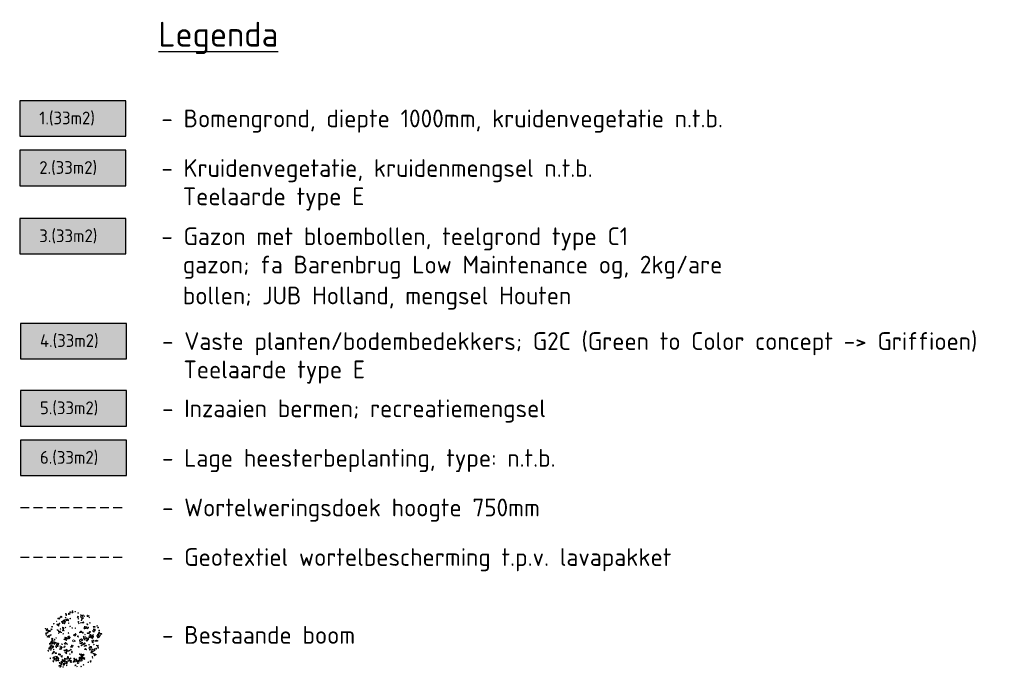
# Model space of a CAD drawing. Header units: metres. Extents: x 197542 to 199322, y 355606 to 356153.
# Tile 19 of 19: x 199253 to 199322, y 355799 to 355845. Entities that reach past the tile are written whole.
import ezdxf
from ezdxf.enums import TextEntityAlignment as Align

# ---------------------------------------------------------------- set-up
doc = ezdxf.new("R2010")
doc.units = ezdxf.units.M
doc.linetypes.add('DASHED4', pattern=[0.1875, 0.125, -0.0625])
for name, color, linetype, lineweight in [('B-WE-GR-BOOM-PRESENTATIE-S', 90, 'Continuous', 5), ('N-GV-GR-BEPLANTING_CULTUUR_VASTEPLANTEN-T', 1, 'Continuous', 35), ('N-WE-GR-G2C-A', 30, 'Continuous', 5), ('N-WE-GR-GEOTEXTIEL-G', 18, 'DASHED4', 30), ('N-WE-GR-HEESTER-A', 86, 'Continuous', 18), ('N-WE-GR-WORTELSCHERM-G', 20, 'DASHED4', 30), ('N-WE-GR-ZAAIEN BERMEN-A', 61, 'Continuous', 5), ('X-XX-AL-LEGENDA-S', 2, 'Continuous', 25)]:
    doc.layers.add(name, color=color, linetype=linetype, lineweight=lineweight)
for name, color, linetype, lineweight, true_color in [('N-WE-GR-GAZON_BLOEMBOLLEN-A', 7, 'Continuous', 18, 0x69166f), ('N-WE-GR-GRAS_BERM-A', 7, 'Continuous', 18, 0x8dd176), ('N-WE-GR-TEELAARDE_TYPE-E-A', 7, 'Continuous', 18, 0xe74bec)]:
    doc.layers.add(name, color=color, linetype=linetype, lineweight=lineweight, true_color=true_color)
doc.layers.add('P_NS_ALG_arcering', color=5, linetype='Continuous')
doc.layers.add('P_NS_ALG_legenda', color=2, linetype='Continuous')
doc.styles.add('NLCS-ISO', font='NLCS-ISO.ttf')

# ---------------------------------------------------------------- blocks, each defined once
blk = doc.blocks.new('SGR-BOOM_23')
at = {"layer": 'B-WE-GR-BOOM-PRESENTATIE-S', "color": 252, "flags": 128}
for points in [[(-0.17, 4.94), (-0.07, 4.82), (-0.09, 4.84), (-0.15, 4.83), (-0.21, 4.77), (-0.26, 4.82), (-0.24, 5.08), (-0.24, 5.11), (-0.15, 5.15), (-0.12, 5.11), (-0.17, 4.94)], [(-2.88, 3.31), (-2.92, 3.34), (-2.87, 3.38), (-2.84, 3.35), (-2.88, 3.31)], [(-2.38, 3.71), (-2.44, 3.77), (-2.59, 3.75), (-2.65, 3.74), (-2.68, 3.8), (-2.7, 3.82), (-2.7, 3.88), (-2.41, 3.89), (-2.35, 3.83), (-2.38, 3.71)], [(-2.21, 4.03), (-2.24, 4), (-2.27, 4), (-2.3, 4.03), (-2.29, 4.09), (-2.24, 4.09), (-2.21, 4.06), (-2.21, 4.03)], [(-2.02, 4), (-2.19, 4.14), (-2.19, 4.23), (-2.11, 4.21), (-2.02, 4.15), (-1.99, 4.06), (-2.02, 4)], [(-1.54, 3.44), (-1.54, 3.42), (-1.59, 3.37), (-1.69, 3.39), (-1.76, 3.29), (-1.86, 3.31), (-1.85, 3.23), (-1.91, 3.17), (-1.97, 3.17), (-2.03, 3.27), (-2.03, 3.32), (-1.93, 3.36), (-1.91, 3.33), (-1.85, 3.32), (-1.83, 3.34), (-1.83, 3.4), (-1.77, 3.4), (-1.71, 3.52), (-1.62, 3.52), (-1.55, 3.61), (-1.49, 3.61), (-1.45, 3.56), (-1.54, 3.44)], [(-1.35, 3.93), (-1.41, 3.93), (-1.41, 3.96), (-1.33, 4.04), (-1.29, 3.99), (-1.35, 3.93)], [(-1.22, 4.57), (-1.23, 4.54), (-1.33, 4.56), (-1.34, 4.63), (-1.34, 4.66), (-1.27, 4.68), (-1.21, 4.59), (-1.22, 4.57)], [(-0.85, 3.46), (-0.88, 3.45), (-0.93, 3.41), (-1.02, 3.5), (-1.05, 3.59), (-1.11, 3.66), (-1.14, 3.66), (-1.15, 3.49), (-1.17, 3.47), (-1.23, 3.47), (-1.3, 3.57), (-1.28, 3.64), (-1.22, 3.67), (-1.12, 3.67), (-1.12, 3.7), (-1.08, 3.74), (-0.97, 3.73), (-0.84, 3.56), (-0.85, 3.46)], [(-1.18, 4.37), (-1.22, 4.33), (-1.26, 4.33), (-1.28, 4.36), (-1.27, 4.4), (-1.23, 4.45), (-1.18, 4.44), (-1.16, 4.42), (-1.18, 4.37)], [(-0.8, 4.51), (-0.83, 4.51), (-0.87, 4.55), (-0.85, 4.69), (-0.81, 4.73), (-0.61, 4.65), (-0.52, 4.6), (-0.72, 4.49), (-0.8, 4.51)], [(-0.52, 4.9), (-0.59, 4.86), (-0.61, 4.87), (-0.64, 4.87), (-0.64, 4.93), (-0.54, 4.99), (-0.52, 4.97), (-0.52, 4.9)], [(-0.51, 3.79), (-0.55, 3.76), (-0.6, 3.76), (-0.62, 3.77), (-0.62, 3.83), (-0.53, 3.87), (-0.51, 3.85), (-0.51, 3.79)], [(0.32, 4.97), (0.29, 4.94), (0.26, 4.94), (0.23, 4.97), (0.28, 5.04), (0.32, 5), (0.32, 4.97)], [(0.8, 3.93), (0.83, 3.93), (0.88, 3.79), (0.88, 3.76), (0.83, 3.71), (0.79, 3.76), (0.76, 3.97), (0.65, 4.08), (0.67, 4.16), (0.71, 4.2), (0.79, 4.19), (0.84, 4.14), (0.8, 3.93)], [(0.84, 4.75), (0.81, 4.72), (0.78, 4.72), (0.76, 4.73), (0.77, 4.8), (0.81, 4.81), (0.84, 4.78), (0.84, 4.75)], [(1.58, 4.06), (1.65, 3.96), (1.69, 3.92), (1.46, 3.69), (1.42, 3.69), (1.38, 3.74), (1.46, 3.87), (1.46, 3.93), (1.38, 4.01), (1.33, 4.01), (1.23, 4.16), (1.25, 4.18), (1.34, 4.18), (1.34, 4.3), (1.25, 4.37), (1.21, 4.41), (1.21, 4.44), (1.24, 4.47), (1.42, 4.32), (1.49, 4.3), (1.58, 4.17), (1.58, 4.06)], [(1.3, 3.48), (1.3, 3.51), (1.38, 3.52), (1.41, 3.49), (1.3, 3.48)], [(1.65, 4.3), (1.63, 4.28), (1.57, 4.34), (1.57, 4.41), (1.65, 4.45), (1.68, 4.42), (1.65, 4.3)], [(1.91, 4.19), (1.87, 4.16), (1.81, 4.22), (1.88, 4.28), (1.91, 4.25), (1.91, 4.19)], [(2.43, 4.15), (2.4, 4.15), (2.35, 4.2), (2.37, 4.33), (2.42, 4.38), (2.62, 4.3), (2.71, 4.24), (2.5, 4.14), (2.43, 4.15)], [(2.74, 3.97), (2.71, 3.94), (2.68, 3.95), (2.67, 3.96), (2.69, 4.05), (2.74, 4.01), (2.74, 3.97)], [(-4.73, 2.01), (-4.75, 1.99), (-4.82, 2.07), (-4.83, 2.1), (-4.75, 2.09), (-4.73, 2.07), (-4.73, 2.01)], [(-4.52, 1.97), (-4.38, 1.83), (-4.29, 1.81), (-4.27, 1.79), (-4.28, 1.73), (-4.51, 1.87), (-4.53, 1.87), (-4.6, 1.72), (-4.63, 1.71), (-4.67, 1.76), (-4.58, 1.94), (-4.53, 2.12), (-4.49, 2.12), (-4.47, 2.11), (-4.52, 1.97)], [(-4.01, 1.63), (-4.05, 1.59), (-4.16, 1.58), (-4.2, 1.62), (-4.03, 1.75), (-4, 1.76), (-3.95, 1.71), (-4.01, 1.63)], [(-3.74, 1.86), (-3.9, 2.03), (-3.88, 2.06), (-3.72, 1.97), (-3.69, 1.97), (-3.66, 1.93), (-3.74, 1.86)], [(-3.61, 2.38), (-3.65, 2.35), (-3.7, 2.38), (-3.73, 2.41), (-3.74, 2.44), (-3.64, 2.47), (-3.61, 2.44), (-3.61, 2.38)], [(-3.4, 2.87), (-3.41, 2.88), (-3.44, 2.88), (-3.44, 2.94), (-3.39, 2.99), (-3.33, 2.98), (-3.33, 2.89), (-3.4, 2.87)], [(-2.65, 2.72), (-2.71, 2.69), (-2.78, 2.7), (-2.86, 2.78), (-2.86, 2.81), (-2.81, 2.86), (-2.66, 2.83), (-2.63, 2.8), (-2.65, 2.72)], [(-2.77, 1.85), (-2.81, 1.9), (-2.78, 1.93), (-2.73, 1.85), (-2.77, 1.85)], [(-2.38, 1.43), (-2.38, 1.41), (-2.54, 1.53), (-2.59, 1.53), (-2.55, 1.7), (-2.67, 1.82), (-2.67, 1.85), (-2.64, 1.88), (-2.51, 1.59), (-2.47, 1.55), (-2.41, 1.56), (-2.34, 1.69), (-2.23, 1.58), (-2.38, 1.43)], [(-2.48, 2.55), (-2.53, 2.5), (-2.6, 2.58), (-2.6, 2.74), (-2.54, 2.77), (-2.49, 2.72), (-2.48, 2.55)], [(-2.42, 2.86), (-2.44, 2.86), (-2.49, 2.9), (-2.47, 2.98), (-2.43, 3.03), (-2.37, 3.02), (-2.32, 2.95), (-2.42, 2.86)], [(-2.2, 1.98), (-2.25, 2.04), (-2.24, 2.09), (-2.16, 2.01), (-2.2, 1.98)], [(-1.63, 2.08), (-1.75, 2.08), (-1.87, 2.21), (-1.87, 2.27), (-1.83, 2.32), (-1.72, 2.27), (-1.63, 2.15), (-1.63, 2.08)], [(-1.79, 2.99), (-1.82, 2.99), (-1.86, 3.03), (-1.86, 3.1), (-1.82, 3.14), (-1.71, 3.12), (-1.75, 3.03), (-1.79, 2.99)], [(-1.79, 1.72), (-1.82, 1.72), (-1.86, 1.76), (-1.82, 1.87), (-1.76, 1.93), (-1.69, 1.93), (-1.69, 1.81), (-1.79, 1.72)], [(-1.63, 1.72), (-1.63, 1.78), (-1.58, 1.79), (-1.57, 1.78), (-1.63, 1.72)], [(-1.47, 2.94), (-1.52, 2.89), (-1.56, 2.91), (-1.6, 2.95), (-1.51, 3.02), (-1.47, 2.97), (-1.47, 2.94)], [(-1.56, 3.21), (-1.5, 3.28), (-1.4, 3.28), (-1.33, 3.32), (-1.5, 3.15), (-1.56, 3.21)], [(-1.31, 2.28), (-1.37, 2.28), (-1.43, 2.22), (-1.37, 2.34), (-1.34, 2.34), (-1.31, 2.31), (-1.31, 2.28)], [(-0.8, 2.99), (-0.9, 3.04), (-0.81, 3.07), (-0.8, 3.06), (-0.8, 2.99)], [(-0.54, 2.43), (-0.57, 2.39), (-0.65, 2.47), (-0.55, 2.53), (-0.51, 2.49), (-0.54, 2.43)], [(-0.19, 2.19), (-0.24, 2.15), (-0.27, 2.18), (-0.2, 2.24), (-0.19, 2.23), (-0.19, 2.19)], [(0.37, 2.14), (0.33, 2.1), (0.24, 2.19), (0.36, 2.22), (0.37, 2.21), (0.37, 2.14)], [(0.89, 3.22), (0.86, 3.22), (0.81, 3.18), (0.72, 3.18), (0.87, 3.3), (0.89, 3.28), (0.89, 3.22)], [(0.9, 2.96), (0.86, 3.01), (0.89, 3.01), (0.96, 2.93), (0.9, 2.96)], [(1.28, 3.1), (1.23, 3), (1.24, 3.08), (1.33, 3.14), (1.36, 3.11), (1.28, 3.1)], [(1.73, 3.11), (1.63, 3.11), (1.59, 3.06), (1.53, 3.07), (1.5, 3.15), (1.65, 3.22), (1.68, 3.24), (1.73, 3.23), (1.8, 3.12), (1.73, 3.11)], [(2.19, 2.23), (2.24, 2.18), (2.24, 2.16), (2.19, 2.11), (1.95, 2.14), (1.89, 2.11), (1.89, 2.08), (1.92, 2.05), (1.94, 2.05), (1.9, 2.04), (1.79, 2.17), (1.89, 2.26), (2.06, 2.28), (2.07, 2.35), (2.07, 2.38), (2.09, 2.4), (2.24, 2.37), (2.27, 2.34), (2.19, 2.23)], [(1.95, 2.42), (1.88, 2.43), (1.84, 2.43), (1.95, 2.48), (1.98, 2.45), (1.95, 2.42)], [(2.42, 2.76), (2.41, 2.75), (2.35, 2.78), (2.31, 2.83), (2.31, 2.86), (2.35, 2.9), (2.42, 2.9), (2.46, 2.82), (2.42, 2.76)], [(2.48, 2.21), (2.45, 2.09), (2.4, 2.04), (2.39, 2.15), (2.46, 2.26), (2.47, 2.29), (2.52, 2.34), (2.56, 2.32), (2.56, 2.23), (2.48, 2.21)], [(2.79, 3.04), (2.75, 3.08), (2.79, 3.13), (2.84, 3.08), (2.79, 3.04)], [(3.5, 1.52), (3.41, 1.55), (3.29, 1.67), (3.32, 1.67), (3.32, 1.7), (3.28, 1.75), (3.42, 1.65), (3.52, 1.62), (3.59, 1.55), (3.5, 1.52)], [(3.69, 2.37), (3.64, 2.33), (3.49, 2.3), (3.41, 2.37), (3.39, 2.37), (3.45, 2.43), (3.66, 2.43), (3.69, 2.4), (3.69, 2.37)], [(3.69, 1.79), (3.68, 1.73), (3.4, 1.93), (3.43, 1.96), (3.4, 2.05), (3.56, 1.97), (3.63, 1.97), (3.7, 1.93), (3.73, 1.89), (3.69, 1.79)], [(4.06, 2.52), (4.02, 2.57), (4.06, 2.61), (4.11, 2.56), (4.06, 2.52)], [(4.28, 2.26), (4.2, 2.2), (4.13, 2.2), (4.15, 2.3), (4.19, 2.35), (4.26, 2.35), (4.29, 2.32), (4.28, 2.26)], [(4.44, 1.77), (4.4, 1.74), (4.34, 1.74), (4.34, 1.83), (4.39, 1.84), (4.44, 1.8), (4.44, 1.77)], [(-4.7, 1.14), (-4.72, 1.14), (-4.76, 1.17), (-4.71, 1.21), (-4.67, 1.17), (-4.7, 1.14)], [(-4.55, 1.21), (-4.6, 1.26), (-4.68, 1.27), (-4.71, 1.33), (-4.72, 1.35), (-4.68, 1.39), (-4.59, 1.36), (-4.55, 1.33), (-4.55, 1.21)], [(-4.67, 0.92), (-4.7, 0.95), (-4.69, 0.98), (-4.62, 1), (-4.6, 0.98), (-4.67, 0.92)], [(-4.27, 0.79), (-4.33, 0.8), (-4.35, 0.78), (-4.35, 0.69), (-4.38, 0.72), (-4.49, 0.64), (-4.52, 0.68), (-4.33, 0.86), (-4.3, 0.83), (-4.22, 0.84), (-4.27, 0.92), (-4.24, 0.92), (-4.19, 0.87), (-4.27, 0.79)], [(-4.4, 1.33), (-4.47, 1.41), (-4.34, 1.58), (-4.29, 1.53), (-4.4, 1.33)], [(-4.12, 0.61), (-4.15, 0.58), (-4.21, 0.64), (-4.21, 0.67), (-4.24, 0.71), (-4.21, 0.73), (-4.12, 0.64), (-4.12, 0.61)], [(-3.9, 0.95), (-3.92, 0.96), (-3.98, 0.96), (-4.01, 0.93), (-4.01, 0.84), (-4.09, 0.83), (-4.1, 0.81), (-4.13, 0.84), (-4.04, 0.96), (-4.04, 1.02), (-3.99, 0.97), (-3.9, 1.04), (-3.85, 1.08), (-3.81, 1.04), (-3.9, 0.95)], [(-3.59, 0.25), (-3.53, 0.13), (-3.52, 0.12), (-3.48, 0.12), (-3.58, -0.01), (-3.64, 0), (-3.74, -0.14), (-3.74, -0.26), (-3.65, -0.33), (-3.58, -0.31), (-3.52, -0.25), (-3.55, -0.13), (-3.51, -0.1), (-3.38, -0.24), (-3.28, -0.24), (-3.22, -0.18), (-3.15, -0.25), (-2.89, -0.3), (-3.06, -0.35), (-3.06, -0.38), (-3.03, -0.41), (-2.98, -0.39), (-2.98, -0.43), (-3.01, -0.45), (-3.03, -0.44), (-3.03, -0.41), (-3.19, -0.42), (-3.29, -0.51), (-3.29, -0.57), (-3.23, -0.6), (-3.26, -0.61), (-3.29, -0.63), (-3.41, -0.42), (-3.56, -0.45), (-3.59, -0.45), (-3.62, -0.48), (-3.63, -0.54), (-3.7, -0.56), (-3.73, -0.52), (-3.73, -0.5), (-3.62, -0.48), (-3.61, -0.47), (-3.61, -0.4), (-3.76, -0.4), (-3.85, -0.4), (-3.88, -0.37), (-3.74, -0.33), (-3.73, -0.31), (-3.82, -0.22), (-3.89, -0.2), (-3.91, -0.18), (-3.82, -0.09), (-3.79, -0.1), (-3.76, -0.01), (-3.68, 0.01), (-3.62, 0.1), (-3.63, 0.24), (-3.72, 0.3), (-3.77, 0.35), (-3.64, 0.47), (-3.54, 0.42), (-3.51, 0.39), (-3.59, 0.25)], [(-3.25, 0.1), (-3.31, 0.19), (-3.23, 0.26), (-3.17, 0.27), (-3.18, 0.18), (-3.25, 0.1)], [(-2.97, 0.52), (-2.9, 0.48), (-3.02, 0.48), (-2.97, 0.52)], [(-2.52, 1.27), (-2.56, 1.27), (-2.49, 1.33), (-2.48, 1.32), (-2.52, 1.27)], [(-2.11, 1.43), (-2.14, 1.46), (-2.09, 1.51), (-2.02, 1.43), (-2.11, 1.43)], [(-1.76, 1.17), (-1.82, 1.17), (-1.72, 1.25), (-1.68, 1.24), (-1.74, 1.15), (-1.76, 1.17)], [(-1.55, 0.19), (-1.66, 0.24), (-1.57, 0.3), (-1.54, 0.27), (-1.55, 0.19)], [(-1.25, 0.37), (-1.25, 0.31), (-1.37, 0.22), (-1.46, 0.25), (-1.49, 0.31), (-1.5, 0.37), (-1.45, 0.42), (-1.39, 0.42), (-1.23, 0.57), (-1.17, 0.57), (-1.2, 0.41), (-1.25, 0.37)], [(-1.42, 0.54), (-1.44, 0.54), (-1.48, 0.57), (-1.42, 0.63), (-1.37, 0.59), (-1.42, 0.54)], [(-1.22, 0.03), (-1.25, 0.03), (-1.28, 0.06), (-1.19, 0.15), (-1.17, 0.08), (-1.22, 0.03)], [(-1.1, 0.31), (-1.17, 0.38), (-1.05, 0.45), (-1.04, 0.37), (-1.1, 0.31)], [(-0.73, 0.67), (-0.77, 0.63), (-0.89, 0.63), (-0.94, 0.58), (-1.05, 0.63), (-0.81, 0.82), (-0.76, 0.82), (-0.69, 0.73), (-0.73, 0.67)], [(-0.8, 1.24), (-0.9, 1.37), (-0.87, 1.4), (-0.85, 1.33), (-0.8, 1.24)], [(-0.72, 0.32), (-0.84, 0.35), (-0.88, 0.43), (-0.79, 0.52), (-0.72, 0.5), (-0.64, 0.4), (-0.72, 0.32)], [(-0.56, 0.53), (-0.62, 0.5), (-0.67, 0.55), (-0.57, 0.61), (-0.56, 0.59), (-0.56, 0.53)], [(0.05, 0.92), (0.03, 0.92), (0.13, 1.09), (0.12, 1.1), (0.17, 1.15), (0.13, 0.93), (0.05, 0.92)], [(0.33, 0.89), (0.28, 0.85), (0.28, 0.78), (0.24, 0.83), (0.27, 0.83), (0.27, 1.02), (0.32, 1.06), (0.36, 0.98), (0.33, 0.89)], [(0.45, 1.07), (0.43, 1.04), (0.36, 1.13), (0.36, 1.2), (0.34, 1.23), (0.3, 1.23), (0.35, 1.27), (0.42, 1.16), (0.45, 1.07)], [(0.84, 0.62), (0.7, 0.76), (0.7, 0.8), (0.74, 0.84), (0.79, 0.82), (0.85, 0.7), (0.84, 0.62)], [(1.4, 1.4), (1.36, 1.44), (1.11, 1.42), (1.07, 1.37), (1.01, 1.43), (1.05, 1.48), (1.11, 1.48), (1.24, 1.63), (1.3, 1.63), (1.36, 1.57), (1.49, 1.54), (1.48, 1.48), (1.4, 1.4)], [(1.57, 0.11), (1.53, 0.07), (1.42, 0.06), (1.16, -0.17), (1.1, -0.17), (1.06, 0.03), (1.12, 0.24), (1.13, 0.26), (1.25, 0.16), (1.34, 0.3), (1.36, 0.33), (1.5, 0.22), (1.58, 0.15), (1.57, 0.11)], [(1.65, 1.37), (1.6, 1.32), (1.57, 1.32), (1.53, 1.37), (1.62, 1.46), (1.66, 1.41), (1.65, 1.37)], [(1.73, 0.69), (1.7, 0.69), (1.68, 0.72), (1.75, 0.8), (1.77, 0.79), (1.73, 0.69)], [(2.56, 0.35), (2.57, 0.27), (2.57, 0.21), (2.52, 0.16), (2.52, 0.14), (2.37, 0.29), (2.33, 0.4), (2.26, 0.43), (2.21, 0.43), (2.13, 0.32), (1.99, 0.4), (1.96, 0.4), (1.94, 0.38), (1.95, 0.33), (2.01, 0.27), (1.94, 0.2), (1.82, 0.2), (1.75, 0.4), (1.7, 0.45), (1.7, 0.54), (1.79, 0.6), (1.81, 0.58), (1.98, 0.69), (1.99, 0.71), (2.06, 0.7), (2.15, 0.58), (2.19, 0.54), (2.25, 0.53), (2.36, 0.46), (2.42, 0.45), (2.42, 0.43), (2.59, 0.47), (2.6, 0.45), (2.56, 0.35)], [(2, 1.04), (1.97, 1.04), (2, 1.13), (1.97, 1.07), (2, 1.04)], [(2.26, -0.06), (2.17, 0), (2.17, 0.09), (2.25, 0.14), (2.34, 0.11), (2.39, 0.06), (2.26, -0.06)], [(2.74, 1.37), (2.72, 1.33), (2.67, 1.28), (2.61, 1.31), (2.58, 1.31), (2.57, 1.3), (2.57, 1.27), (2.51, 1.24), (2.4, 1.28), (2.37, 1.31), (2.36, 1.34), (2.4, 1.38), (2.55, 1.34), (2.8, 1.59), (2.83, 1.58), (2.89, 1.52), (2.74, 1.37)], [(2.83, 0.59), (2.77, 0.56), (2.76, 0.55), (2.7, 0.54), (2.64, 0.64), (2.71, 0.78), (2.77, 0.84), (2.85, 0.79), (2.88, 0.79), (2.85, 0.76), (2.83, 0.59)], [(3.33, 0.89), (3.32, 0.83), (3.43, 0.72), (3.37, 0.54), (3.34, 0.51), (3.28, 0.54), (3.25, 0.72), (3.22, 0.75), (2.97, 0.76), (2.87, 0.89), (2.82, 1.03), (2.87, 1.08), (2.93, 1.08), (3.05, 0.98), (3.03, 0.91), (3.04, 0.88), (3.25, 0.85), (3.28, 0.88), (3.25, 0.97), (3.34, 1.09), (3.43, 0.99), (3.33, 0.89)], [(3.21, 0.39), (3.06, 0.45), (2.98, 0.53), (3, 0.57), (3.05, 0.62), (3.11, 0.62), (3.25, 0.51), (3.26, 0.43), (3.21, 0.39)], [(3.35, -0.12), (3.39, -0.26), (3.38, -0.3), (3.33, -0.34), (3.19, -0.2), (3.21, -0.16), (3.21, -0.07), (3.16, -0.03), (3.16, 0.04), (3.26, 0.13), (3.37, 0.11), (3.41, 0.04), (3.35, -0.12)], [(3.97, -0.07), (3.85, -0.08), (3.71, -0.03), (3.68, 0), (3.69, 0.03), (3.7, 0.05), (3.84, 0), (3.96, 0.09), (4, 0.04), (3.97, -0.07)], [(4.07, 0.71), (4.15, 0.61), (4.2, 0.56), (4.19, 0.5), (4.16, 0.47), (4.09, 0.55), (3.97, 0.79), (3.98, 0.87), (4.03, 0.91), (4.07, 0.9), (4.07, 0.87), (4.07, 0.71)], [(4.19, -0.02), (4.17, -0.04), (4.14, -0.04), (4.11, 0), (4.17, 0.06), (4.19, 0.04), (4.19, -0.02)], [(4.45, 1.32), (4.37, 1.25), (4.35, 1.17), (4.15, 1.04), (4.12, 1.03), (4.14, 1.08), (4.18, 1.13), (4.25, 1.13), (4.27, 1.16), (4.28, 1.31), (4.41, 1.48), (4.36, 1.48), (4.46, 1.49), (4.54, 1.39), (4.45, 1.32)], [(4.52, 0.85), (4.52, 0.79), (4.53, 0.77), (4.49, 0.73), (4.45, 0.76), (4.39, 0.76), (4.37, 0.73), (4.38, 0.65), (4.37, 0.59), (4.35, 0.56), (4.29, 0.62), (4.28, 0.68), (4.18, 0.79), (4.19, 0.87), (4.24, 0.91), (4.26, 0.89), (4.32, 0.9), (4.35, 1.02), (4.58, 0.97), (4.63, 0.93), (4.52, 0.85)], [(4.86, 1.18), (4.81, 1.14), (4.65, 1.14), (4.63, 1.17), (4.64, 1.24), (4.81, 1.26), (4.86, 1.21), (4.86, 1.18)], [(-4.23, -1.77), (-4.31, -1.76), (-4.4, -1.64), (-4.36, -1.59), (-4.21, -1.74), (-4.23, -1.77)], [(-4.05, -1.22), (-4.12, -1.36), (-4.14, -1.4), (-4.19, -1.45), (-4.22, -1.42), (-4.2, -1.19), (-4.11, -1.13), (-4.08, -1.19), (-4.05, -1.22)], [(-4.01, -0.64), (-4.03, -0.66), (-4.08, -0.47), (-4.02, -0.42), (-3.96, -0.5), (-4.01, -0.64)], [(-3.4, -0.95), (-3.4, -0.99), (-3.34, -1.05), (-3.48, -1.06), (-3.5, -1.14), (-3.45, -1.18), (-3.51, -1.21), (-3.54, -1.18), (-3.57, -1.18), (-3.57, -1.03), (-3.7, -0.92), (-3.89, -0.92), (-3.98, -1.01), (-4, -1.08), (-4.05, -1.13), (-4.07, -1.1), (-3.99, -0.93), (-3.79, -0.77), (-3.69, -0.69), (-3.68, -0.77), (-3.52, -0.89), (-3.42, -0.91), (-3.39, -0.94), (-3.4, -0.95)], [(-3.93, -1.29), (-3.89, -1.23), (-3.76, -1.24), (-3.86, -1.41), (-3.93, -1.29)], [(-3.84, -1.59), (-3.87, -1.62), (-3.91, -1.54), (-3.85, -1.48), (-3.84, -1.5), (-3.84, -1.59)], [(-3.86, -1.16), (-3.9, -1.12), (-3.85, -1.03), (-3.84, -1.15), (-3.86, -1.16)], [(-3.62, -1.23), (-3.62, -1.26), (-3.65, -1.26), (-3.69, -1.21), (-3.63, -1.18), (-3.6, -1.21), (-3.62, -1.23)], [(-3.35, -1.52), (-3.38, -1.56), (-3.44, -1.55), (-3.44, -1.46), (-3.39, -1.45), (-3.35, -1.5), (-3.35, -1.52)], [(-3.23, -0.42), (-3.35, -0.39), (-3.36, -0.37), (-3.36, -0.34), (-3.3, -0.31), (-3.29, -0.3), (-3.17, -0.33), (-3.23, -0.39), (-3.23, -0.42)], [(-2.93, -1.1), (-2.89, -1.13), (-2.93, -1.19), (-2.99, -1.13), (-3, -1.02), (-3.03, -0.99), (-3, -0.99), (-3, -0.92), (-3.08, -0.91), (-3.05, -0.85), (-2.93, -1.07), (-2.93, -1.1)], [(-2.54, -0.6), (-2.54, -0.69), (-2.53, -0.7), (-2.61, -0.63), (-2.6, -0.59), (-2.65, -0.55), (-2.77, -0.58), (-2.82, -0.65), (-2.8, -0.76), (-2.68, -0.85), (-2.64, -0.9), (-2.64, -0.93), (-2.65, -0.95), (-2.71, -0.95), (-2.89, -0.76), (-2.86, -0.76), (-2.85, -0.75), (-2.85, -0.66), (-2.94, -0.65), (-2.94, -0.62), (-2.91, -0.56), (-2.85, -0.56), (-2.78, -0.59), (-2.72, -0.44), (-2.64, -0.36), (-2.55, -0.43), (-2.48, -0.54), (-2.54, -0.6)], [(-2.01, -1.14), (-2.07, -1.14), (-2.12, -1.27), (-2.12, -1.3), (-2.09, -1.3), (-2.06, -1.27), (-2.04, -1.35), (-2.1, -1.47), (-2.21, -1.42), (-2.26, -1.44), (-2.31, -1.49), (-2.38, -1.44), (-2.3, -1.36), (-2.3, -1.27), (-2.35, -1.22), (-2.33, -1.21), (-2.24, -1.27), (-2.13, -1.16), (-2.13, -1.11), (-2.22, -1.01), (-2.13, -0.98), (-1.95, -1.16), (-1.92, -1.17), (-1.98, -1.2), (-2.01, -1.14)], [(-2.27, -0.97), (-2.36, -0.88), (-2.33, -0.84), (-2.3, -0.94), (-2.27, -0.97)], [(-2.04, -0.59), (-2.07, -0.55), (-2.04, -0.52), (-1.99, -0.57), (-1.85, -0.56), (-1.93, -0.6), (-2.04, -0.59)], [(-1.13, -1.58), (-1.13, -1.63), (-1.08, -1.68), (-1.12, -1.68), (-1.14, -1.71), (-1.13, -1.88), (-1.18, -1.92), (-1.17, -2.18), (-1.11, -2.24), (-1.32, -2.12), (-1.32, -2.09), (-1.36, -2.04), (-1.42, -2.04), (-1.41, -2.03), (-1.41, -1.99), (-1.44, -2), (-1.45, -2.01), (-1.5, -1.97), (-1.44, -1.93), (-1.35, -2.03), (-1.26, -2.03), (-1.21, -1.98), (-1.25, -1.73), (-1.3, -1.68), (-1.39, -1.68), (-1.45, -1.76), (-1.52, -1.65), (-1.63, -1.64), (-1.65, -1.63), (-1.62, -1.6), (-1.46, -1.66), (-1.44, -1.66), (-1.42, -1.65), (-1.42, -1.61), (-1.45, -1.58), (-1.51, -1.59), (-1.45, -1.55), (-1.3, -1.68), (-1.19, -1.66), (-1.21, -1.5), (-1.22, -1.48), (-1.19, -1.45), (-1.13, -1.48), (-1.1, -1.51), (-1.13, -1.58)], [(-1.46, -1.08), (-1.57, -1.13), (-1.63, -1.12), (-1.6, -0.94), (-1.52, -0.9), (-1.47, -0.91), (-1.43, -0.96), (-1.46, -1.08)], [(-1.29, -0.42), (-1.2, -0.4), (-1.03, -0.6), (-1.04, -0.61), (-1.2, -0.49), (-1.42, -0.59), (-1.43, -0.62), (-1.47, -0.51), (-1.46, -0.5), (-1.45, -0.47), (-1.49, -0.44), (-1.59, -0.51), (-1.62, -0.52), (-1.53, -0.43), (-1.47, -0.42), (-1.39, -0.34), (-1.39, -0.29), (-1.35, -0.24), (-1.33, -0.38), (-1.29, -0.42)], [(-0.96, -1.8), (-1.04, -1.72), (-0.99, -1.68), (-0.9, -1.72), (-0.92, -1.76), (-0.96, -1.8)], [(-0.76, -1.7), (-0.79, -1.7), (-0.64, -1.58), (-0.59, -1.62), (-0.76, -1.7)], [(-0.53, -1.56), (-0.45, -1.49), (-0.39, -1.45), (-0.37, -1.52), (-0.53, -1.56)], [(-0.24, -1.12), (-0.46, -1.1), (-0.5, -1.07), (-0.4, -0.98), (-0.25, -1.02), (-0.24, -1.03), (-0.24, -1.12)], [(-0.24, -0.85), (-0.25, -0.86), (-0.34, -0.86), (-0.34, -0.74), (-0.26, -0.73), (-0.23, -0.79), (-0.24, -0.85)], [(-0.09, -0.97), (-0.11, -0.97), (-0.16, -0.86), (-0.11, -0.79), (-0.07, -0.83), (-0.09, -0.97)], [(0.24, -0.01), (0.28, -0.01), (0.31, -0.13), (0.24, -0.01)], [(0.92, -1.1), (0.79, -0.97), (0.78, -0.93), (0.97, -1.03), (0.97, -1.06), (0.92, -1.1)], [(1.26, -0.53), (1.11, -0.4), (1.07, -0.35), (1.14, -0.37), (1.22, -0.48), (1.26, -0.53)], [(1.48, -0.77), (1.4, -0.85), (1.4, -0.88), (1.34, -0.88), (1.31, -0.76), (1.42, -0.8), (1.41, -0.74), (1.54, -0.62), (1.55, -0.7), (1.48, -0.77)], [(1.45, -0.46), (1.45, -0.5), (1.43, -0.48), (1.36, -0.53), (1.4, -0.39), (1.37, -0.27), (1.54, -0.25), (1.56, -0.27), (1.45, -0.46)], [(1.83, -0.43), (1.81, -0.5), (1.86, -0.64), (1.85, -0.65), (1.84, -0.71), (1.81, -0.71), (1.8, -0.67), (1.75, -0.62), (1.69, -0.62), (1.68, -0.64), (1.66, -0.56), (1.7, -0.53), (1.71, -0.54), (1.74, -0.54), (1.77, -0.46), (1.88, -0.35), (1.94, -0.41), (1.83, -0.43)], [(1.82, -0.91), (1.83, -0.88), (1.81, -0.87), (1.89, -0.91), (1.9, -0.9), (1.9, -0.87), (1.95, -0.88), (1.9, -0.99), (1.82, -0.91)], [(2.17, -1.54), (1.93, -1.48), (1.91, -1.46), (1.92, -1.4), (1.98, -1.34), (2.04, -1.34), (2.07, -1.37), (2.06, -1.4), (2.15, -1.41), (2.22, -1.5), (2.17, -1.54)], [(2.03, -0.5), (2.06, -0.5), (1.99, -0.43), (2.03, -0.47), (2.03, -0.5)], [(2.03, -0.87), (2.06, -0.78), (2.09, -0.78), (2.09, -0.81), (2.03, -0.87)], [(2.18, -0.93), (2.15, -0.9), (2.09, -0.9), (2.24, -0.75), (2.18, -0.87), (2.18, -0.93)], [(2.66, -0.68), (2.61, -0.72), (2.63, -0.64), (2.64, -0.63), (2.67, -0.63), (2.67, -0.57), (2.67, -0.63), (2.66, -0.68)], [(3.03, -1.12), (2.97, -1.22), (3, -1.37), (3.01, -1.38), (3.02, -1.41), (2.87, -1.4), (2.83, -1.44), (2.83, -1.56), (2.78, -1.61), (2.72, -1.55), (2.74, -1.35), (2.65, -1.29), (2.66, -1.27), (2.71, -1.17), (2.71, -1.14), (2.68, -1.11), (2.79, -1.12), (2.81, -0.99), (2.82, -1), (2.88, -1), (2.93, -0.95), (3.02, -0.96), (3.15, -1.15), (3.03, -1.12)], [(3.33, -1.89), (3.3, -1.89), (3.27, -1.92), (3.21, -1.83), (3.19, -1.81), (3.13, -1.81), (3.09, -1.85), (3.09, -1.92), (3.16, -2.02), (3.16, -2.06), (2.95, -2.05), (3.04, -1.9), (3.06, -1.7), (3.12, -1.68), (3.21, -1.77), (3.36, -1.74), (3.42, -1.8), (3.33, -1.89)], [(3.29, -1.48), (3.24, -1.52), (3.21, -1.49), (3.21, -1.43), (3.27, -1.43), (3.29, -1.45), (3.29, -1.48)], [(3.5, -0.67), (3.46, -0.67), (3.45, -0.68), (3.42, -0.66), (3.56, -0.58), (3.57, -0.59), (3.5, -0.67)], [(3.56, -1.48), (3.53, -1.51), (3.5, -1.51), (3.47, -1.48), (3.58, -1.37), (3.63, -1.39), (3.63, -1.45), (3.56, -1.48)], [(3.67, -1.68), (3.62, -1.73), (3.51, -1.62), (3.64, -1.56), (3.68, -1.6), (3.67, -1.68)], [(3.92, -1.38), (3.86, -1.41), (3.84, -1.42), (3.8, -1.38), (3.82, -1.26), (3.88, -1.25), (3.93, -1.3), (3.92, -1.38)], [(3.98, -0.79), (3.95, -0.83), (3.93, -0.81), (3.91, -0.81), (3.97, -0.75), (3.98, -0.77), (3.98, -0.79)], [(4.23, -1.04), (4.16, -1.07), (4.12, -1.03), (4.13, -0.95), (4.21, -0.97), (4.23, -0.98), (4.23, -1.04)], [(4.24, -0.81), (4.21, -0.84), (4.13, -0.83), (4.14, -0.77), (4.2, -0.74), (4.24, -0.78), (4.24, -0.81)], [(4.28, -1.26), (4.27, -1.27), (4.21, -1.27), (4.17, -1.24), (4.25, -1.16), (4.28, -1.2), (4.28, -1.26)], [(-3.94, -3.02), (-3.97, -3.06), (-4, -3.03), (-3.98, -2.92), (-3.94, -2.97), (-3.94, -3.02)], [(-3.34, -1.97), (-3.41, -2.05), (-3.43, -2.12), (-3.63, -2.25), (-3.66, -2.26), (-3.65, -2.21), (-3.6, -2.16), (-3.54, -2.16), (-3.51, -2.14), (-3.51, -1.98), (-3.37, -1.82), (-3.43, -1.81), (-3.32, -1.8), (-3.24, -1.9), (-3.34, -1.97)], [(-3.46, -2.96), (-3.48, -2.94), (-3.51, -2.94), (-3.49, -2.8), (-3.46, -2.77), (-3.34, -2.8), (-3.42, -2.91), (-3.46, -2.96)], [(-3.17, -3.06), (-3.25, -3.21), (-3.27, -3.25), (-3.31, -3.29), (-3.35, -3.26), (-3.33, -3.04), (-3.24, -2.97), (-3.21, -3.03), (-3.17, -3.06)], [(-3.2, -2.79), (-3.22, -2.81), (-3.25, -2.8), (-3.28, -2.77), (-3.23, -2.73), (-3.2, -2.76), (-3.2, -2.79)], [(-2.93, -2.11), (-2.97, -2.16), (-3.13, -2.15), (-3.15, -2.13), (-3.14, -2.05), (-2.97, -2.04), (-2.92, -2.08), (-2.93, -2.11)], [(-3.06, -3.13), (-3.02, -3.07), (-2.89, -3.08), (-2.99, -3.25), (-3.06, -3.13)], [(-2.97, -3.43), (-3, -3.46), (-3.04, -3.39), (-2.98, -3.33), (-2.97, -3.34), (-2.97, -3.43)], [(-2.7, -2.84), (-2.52, -3.03), (-2.59, -3.1), (-2.55, -3.33), (-2.52, -3.36), (-2.52, -3.4), (-2.55, -3.42), (-2.66, -3.26), (-2.66, -3.04), (-2.75, -2.98), (-2.83, -2.99), (-2.87, -2.95), (-2.93, -2.94), (-2.96, -2.91), (-2.93, -2.85), (-2.82, -2.84), (-2.82, -2.78), (-2.96, -2.76), (-3.02, -2.7), (-3.02, -2.67), (-3.01, -2.65), (-2.9, -2.7), (-2.81, -2.64), (-2.81, -2.79), (-2.7, -2.84)], [(-2.75, -3.38), (-2.78, -3.41), (-2.84, -3.35), (-2.8, -3.3), (-2.75, -3.35), (-2.75, -3.38)], [(-2.22, -2.37), (-2.28, -2.44), (-2.37, -2.34), (-2.45, -2.32), (-2.53, -2.37), (-2.56, -2.34), (-2.54, -2.26), (-2.54, -2.23), (-2.42, -2.23), (-2.42, -2.26), (-2.24, -2.3), (-2.22, -2.31), (-2.22, -2.37)], [(-1.99, -2.79), (-2.12, -2.66), (-2.1, -2.58), (-1.92, -2.53), (-1.92, -2.74), (-1.99, -2.79)], [(-0.44, -3.08), (-0.59, -3.05), (-0.69, -3.14), (-0.67, -3.27), (-0.5, -3.38), (-0.53, -3.35), (-0.57, -3.35), (-0.6, -3.38), (-0.49, -3.52), (-0.51, -3.65), (-0.57, -3.63), (-0.6, -3.44), (-0.72, -3.32), (-0.87, -3.32), (-0.98, -3.42), (-0.93, -3.5), (-0.89, -3.54), (-1.06, -3.65), (-1.09, -3.68), (-1.07, -3.82), (-1.2, -3.82), (-1.18, -3.89), (-1.09, -3.99), (-1.09, -4.02), (-1.15, -4.01), (-1.24, -3.92), (-1.24, -3.87), (-1.29, -3.82), (-1.41, -3.81), (-1.49, -3.92), (-1.46, -4.02), (-1.58, -4.2), (-1.75, -4.09), (-1.79, -3.92), (-1.7, -3.83), (-1.67, -3.92), (-1.68, -3.94), (-1.68, -4.03), (-1.6, -4.06), (-1.53, -4.06), (-1.53, -3.9), (-1.55, -3.89), (-1.58, -3.89), (-1.53, -3.79), (-1.52, -3.77), (-1.52, -3.74), (-1.39, -3.77), (-1.27, -3.74), (-1.2, -3.67), (-1.18, -3.53), (-1.18, -3.5), (-1.21, -3.47), (-1.36, -3.53), (-1.45, -3.53), (-1.54, -3.62), (-1.64, -3.56), (-1.65, -3.54), (-1.74, -3.54), (-1.84, -3.66), (-1.87, -3.69), (-1.88, -3.61), (-1.8, -3.51), (-1.82, -3.43), (-1.91, -3.31), (-1.92, -3.26), (-1.79, -3.13), (-1.74, -3.17), (-1.83, -3.29), (-1.85, -3.37), (-1.8, -3.44), (-1.68, -3.45), (-1.65, -3.39), (-1.62, -3.35), (-1.56, -3.48), (-1.55, -3.49), (-1.41, -3.36), (-1.4, -3.3), (-1.54, -3.16), (-1.52, -2.99), (-1.36, -3.13), (-1.24, -3.04), (-1.14, -3.13), (-1.05, -3.13), (-0.97, -2.99), (-1.05, -2.89), (-1.1, -2.84), (-1.02, -2.76), (-1.02, -2.67), (-0.97, -2.66), (-0.83, -2.74), (-0.82, -2.75), (-0.94, -2.75), (-0.94, -2.81), (-0.84, -2.89), (-0.87, -2.92), (-0.87, -3.01), (-0.82, -3.05), (-0.73, -3.06), (-0.68, -3.01), (-0.64, -3.06), (-0.56, -3.04), (-0.53, -3.04), (-0.5, -3.01), (-0.5, -2.98), (-0.45, -2.91), (-0.47, -2.98), (-0.44, -3.08)], [(-0.66, -2.3), (-0.68, -2.28), (-0.68, -2.25), (-0.53, -2.28), (-0.53, -2.31), (-0.66, -2.3)], [(-0.3, -3.49), (-0.38, -3.41), (-0.38, -3.38), (-0.41, -3.35), (-0.38, -3.32), (-0.31, -3.46), (-0.3, -3.49)], [(-0.23, -2.06), (-0.32, -2.06), (-0.35, -2), (-0.25, -1.92), (-0.2, -1.96), (-0.23, -2.06)], [(-0.26, -1.87), (-0.32, -1.81), (-0.27, -1.76), (-0.21, -1.77), (-0.23, -1.84), (-0.26, -1.87)], [(0.46, -3.41), (0.49, -3.41), (0.53, -3.45), (0.5, -3.54), (0.41, -3.61), (0.35, -3.6), (0.23, -3.51), (0.1, -3.6), (0.04, -3.63), (0.02, -3.63), (-0.02, -3.6), (-0.02, -3.48), (0.04, -3.45), (0.12, -3.43), (0.16, -3.36), (0.14, -3.2), (0.14, -3.15), (0.29, -3.12), (0.31, -3.19), (0.46, -3.41)], [(0.11, -3.08), (0.08, -3.02), (0.08, -2.99), (0.12, -2.94), (0.19, -2.94), (0.17, -3.08), (0.11, -3.08)], [(0.49, -3.28), (0.43, -3.22), (0.43, -3.13), (0.49, -3.1), (0.58, -3.19), (0.49, -3.28)], [(1.46, -3.06), (1.41, -3.11), (1.4, -3.14), (1.44, -3.17), (1.38, -3.17), (1.51, -3.31), (1.48, -3.4), (1.33, -3.43), (1.33, -3.46), (1.31, -3.47), (1.25, -3.47), (1.17, -3.37), (0.99, -3.33), (0.99, -3.37), (0.98, -3.38), (0.88, -3.35), (0.84, -3.4), (0.81, -3.36), (0.84, -3.33), (0.92, -3.35), (0.93, -3.33), (0.93, -3.31), (0.9, -3.27), (0.92, -3.25), (0.96, -3.3), (0.94, -3.32), (0.95, -3.35), (1.09, -3.21), (1.07, -3.1), (1.01, -3.07), (0.95, -3.01), (0.98, -2.98), (0.95, -2.83), (1.01, -2.77), (1.1, -2.86), (1.1, -2.95), (1.16, -2.99), (1.21, -3.09), (1.32, -3.02), (1.44, -2.96), (1.46, -2.97), (1.46, -3.06)], [(1.46, -2.45), (1.43, -2.45), (1.4, -2.48), (1.4, -2.51), (1.52, -2.55), (1.57, -2.59), (1.53, -2.65), (1.52, -2.66), (1.52, -2.7), (1.61, -2.7), (1.6, -2.81), (1.62, -2.81), (1.66, -2.84), (1.65, -2.89), (1.56, -2.99), (1.52, -2.98), (1.47, -2.93), (1.52, -2.79), (1.52, -2.73), (1.43, -2.76), (1.3, -2.69), (1.28, -2.67), (1.36, -2.54), (1.38, -2.53), (1.38, -2.5), (1.31, -2.51), (1.13, -2.36), (1.06, -2.36), (1.03, -2.33), (1.05, -2.28), (1.1, -2.23), (1.22, -2.3), (1.33, -2.28), (1.34, -2.27), (1.34, -2.24), (1.4, -2.27), (1.46, -2.36), (1.46, -2.45)], [(1.27, -3.15), (1.24, -3.16), (1.21, -3.12), (1.27, -3.12), (1.33, -3.07), (1.32, -3.11), (1.27, -3.15)], [(1.38, -2.86), (1.35, -2.92), (1.31, -2.96), (1.27, -2.94), (1.23, -2.9), (1.23, -2.83), (1.35, -2.8), (1.35, -2.83), (1.38, -2.86)], [(1.74, -2.49), (1.76, -2.49), (1.72, -2.53), (1.73, -2.46), (1.66, -2.47), (1.57, -2.44), (1.55, -2.36), (1.64, -2.27), (1.74, -2.33), (1.8, -2.34), (1.82, -2.36), (1.74, -2.49)], [(1.88, -2.98), (1.87, -2.99), (1.86, -3.05), (1.93, -3.12), (1.91, -3.16), (1.87, -3.2), (1.65, -3.02), (1.67, -3.04), (1.64, -3.06), (1.63, -3.05), (1.76, -2.91), (1.93, -2.9), (1.92, -2.98), (1.88, -2.98)], [(3.27, -2.73), (3.23, -2.78), (3.2, -2.74), (3.2, -2.69), (3.25, -2.67), (3.28, -2.7), (3.27, -2.73)], [(3.29, -2.99), (3.26, -2.96), (3.3, -2.91), (3.34, -2.94), (3.29, -2.99)], [(3.69, -2.38), (3.74, -2.46), (3.74, -2.49), (3.64, -2.49), (3.62, -2.55), (3.57, -2.51), (3.6, -2.38), (3.4, -2.18), (3.33, -2.16), (3.31, -2.15), (3.34, -2.12), (3.52, -2.15), (3.65, -2.24), (3.71, -2.3), (3.69, -2.38)], [(3.89, -2.37), (3.83, -2.37), (3.8, -2.34), (3.87, -2.26), (3.91, -2.29), (3.89, -2.37)], [(-3.36, -3.61), (-3.44, -3.6), (-3.53, -3.48), (-3.49, -3.43), (-3.34, -3.59), (-3.36, -3.61)], [(-2.47, -4.31), (-2.52, -4.26), (-2.5, -4.22), (-2.44, -4.28), (-2.47, -4.31)], [(-2.33, -3.93), (-2.4, -3.85), (-2.47, -3.73), (-2.42, -3.69), (-2.37, -3.7), (-2.3, -3.9), (-2.33, -3.93)], [(-2.01, -3.67), (-1.96, -3.75), (-2.01, -3.95), (-2.14, -4.21), (-2.12, -4.36), (-2.28, -4.48), (-2.29, -4.49), (-2.32, -4.49), (-2.35, -4.46), (-2.24, -4.39), (-2.26, -4.32), (-2.35, -4.19), (-2.35, -4.16), (-2.16, -4.19), (-2.09, -3.93), (-2.05, -3.9), (-2.07, -3.82), (-2.22, -3.79), (-2.24, -3.78), (-2.23, -3.75), (-2.03, -3.74), (-2.04, -3.61), (-2.11, -3.54), (-2.11, -3.5), (-2.04, -3.52), (-1.99, -3.57), (-2.01, -3.67)], [(-1.71, -4.53), (-1.8, -4.53), (-1.83, -4.47), (-1.78, -4.43), (-1.71, -4.5), (-1.71, -4.53)], [(-1.12, -4.23), (-1.17, -4.28), (-1.2, -4.28), (-1.2, -4.22), (-1.13, -4.17), (-1.11, -4.19), (-1.12, -4.23)], [(-0.31, -3.73), (-0.42, -3.72), (-0.45, -3.66), (-0.39, -3.63), (-0.31, -3.71), (-0.31, -3.73)], [(-0.09, -3.61), (-0.04, -3.71), (-0.09, -3.61)], [(0.39, -4.23), (0.23, -4.29), (0.21, -4.26), (0.35, -4.12), (0.39, -4.17), (0.39, -4.23)], [(0.66, -4.42), (0.63, -4.44), (0.57, -4.42), (0.62, -4.34), (0.66, -4.38), (0.66, -4.42)], [(0.91, -3.57), (0.93, -3.61), (0.9, -3.64), (0.89, -3.82), (0.83, -3.88), (0.73, -3.87), (0.65, -3.79), (0.7, -3.65), (0.7, -3.59), (0.61, -3.5), (0.61, -3.44), (0.67, -3.38), (0.81, -3.49), (0.87, -3.46), (0.87, -3.52), (0.91, -3.57)], [(1.01, -3.5), (0.94, -3.5), (1.01, -3.44), (1.04, -3.47), (1.01, -3.5)], [(1.35, -4.41), (1.32, -4.44), (1.29, -4.44), (1.27, -4.42), (1.3, -4.33), (1.35, -4.38), (1.35, -4.41)], [(1.77, -4.12), (1.73, -4.15), (1.68, -4.09), (1.72, -4.05), (1.77, -4.09), (1.77, -4.12)], [(2.55, -3.69), (2.52, -3.72), (2.46, -3.71), (2.43, -3.68), (2.5, -3.61), (2.55, -3.66), (2.55, -3.69)], [(2.93, -3.64), (2.85, -3.51), (2.86, -3.47), (2.85, -3.44), (2.9, -3.4), (3, -3.43), (2.99, -3.65), (2.93, -3.64)]]:
    blk.add_lwpolyline(points, dxfattribs=at)
at = {"layer": 'B-WE-GR-BOOM-PRESENTATIE-S', "color": 252, "ltscale": 0.1}
blk.add_circle((0, 0), 0.15, dxfattribs=at)

msp = doc.modelspace()

# ---------------------------------------------------------------- hatches: boundary and pattern name
at = {"layer": 'N-WE-GR-G2C-A'}
h = msp.add_hatch(color=256, dxfattribs=at)
h.dxf.hatch_style = 1
h.paths.add_polyline_path([(199260.052, 355821.076), (199260.052, 355823.576), (199257.552, 355823.576), (199255.052, 355823.576), (199252.552, 355823.576), (199252.552, 355821.076)])
at = {"layer": 'N-WE-GR-GAZON_BLOEMBOLLEN-A'}
h = msp.add_hatch(color=256, dxfattribs=at)
h.dxf.hatch_style = 1
h.paths.add_polyline_path([(199260.005, 355828.475), (199260.005, 355830.975), (199257.505, 355830.975), (199255.005, 355830.975), (199252.505, 355830.975), (199252.505, 355828.475)])
at = {"layer": 'N-WE-GR-GRAS_BERM-A'}
h = msp.add_hatch(color=256, dxfattribs=at)
h.dxf.hatch_style = 1
h.paths.add_polyline_path([(199260.005, 355836.795), (199260.005, 355839.295), (199257.505, 355839.295), (199255.005, 355839.295), (199252.505, 355839.295), (199252.505, 355836.795)])
at = {"layer": 'N-WE-GR-HEESTER-A'}
h = msp.add_hatch(color=256, dxfattribs=at)
h.dxf.hatch_style = 1
h.paths.add_polyline_path([(199260.052, 355812.826), (199260.052, 355815.326), (199257.552, 355815.326), (199255.052, 355815.326), (199252.552, 355815.326), (199252.552, 355812.826)])
at = {"layer": 'N-WE-GR-TEELAARDE_TYPE-E-A'}
h = msp.add_hatch(color=256, dxfattribs=at)
h.dxf.hatch_style = 1
h.paths.add_polyline_path([(199260.005, 355833.295), (199260.005, 355835.795), (199257.505, 355835.795), (199255.005, 355835.795), (199252.505, 355835.795), (199252.505, 355833.295)])
at = {"layer": 'N-WE-GR-ZAAIEN BERMEN-A'}
h = msp.add_hatch(color=256, dxfattribs=at)
h.dxf.hatch_style = 1
h.paths.add_polyline_path([(199260.052, 355816.326), (199260.052, 355818.826), (199257.552, 355818.826), (199255.052, 355818.826), (199252.552, 355818.826), (199252.552, 355816.326)])

# ---------------------------------------------------------------- linework, layer by layer
at = {"layer": 'N-WE-GR-GEOTEXTIEL-G', "ltscale": 5, "flags": 128}
msp.add_lwpolyline([(199252.552, 355807.076), (199260.052, 355807.076)], dxfattribs=at)
at = {"layer": 'N-WE-GR-WORTELSCHERM-G', "ltscale": 5}
msp.add_lwpolyline([(199252.552, 355810.576), (199260.052, 355810.576)], dxfattribs=at)
at = {"layer": 'P_NS_ALG_arcering', "color": 2}
for points in [[(199260.005, 355836.795), (199260.005, 355839.295), (199257.505, 355839.295), (199255.005, 355839.295), (199252.505, 355839.295), (199252.505, 355836.795)], [(199260.005, 355833.295), (199260.005, 355835.795), (199257.505, 355835.795), (199255.005, 355835.795), (199252.505, 355835.795), (199252.505, 355833.295)], [(199260.005, 355828.475), (199260.005, 355830.975), (199257.505, 355830.975), (199255.005, 355830.975), (199252.505, 355830.975), (199252.505, 355828.475)], [(199260.052, 355821.076), (199260.052, 355823.576), (199257.552, 355823.576), (199255.052, 355823.576), (199252.552, 355823.576), (199252.552, 355821.076)], [(199260.052, 355816.326), (199260.052, 355818.826), (199257.552, 355818.826), (199255.052, 355818.826), (199252.552, 355818.826), (199252.552, 355816.326)], [(199260.052, 355812.826), (199260.052, 355815.326), (199257.552, 355815.326), (199255.052, 355815.326), (199252.552, 355815.326), (199252.552, 355812.826)]]:
    msp.add_lwpolyline(points, close=True, dxfattribs=at)

# ---------------------------------------------------------------- block references
at = {"layer": 'B-WE-GR-BOOM-PRESENTATIE-S', "xscale": 0.4125, "yscale": 0.4125, "zscale": 1.65}
msp.add_blockref('SGR-BOOM_23', (199256.302, 355801.16), dxfattribs=at)

# ---------------------------------------------------------------- texts
at = {"layer": 'N-GV-GR-BEPLANTING_CULTUUR_VASTEPLANTEN-T', "style": 'NLCS-ISO'}
for s, p in [('1.(33m2)', (199253.887, 355837.63)), ('2.(33m2)', (199253.887, 355834.13)), ('3.(33m2)', (199253.887, 355829.31)), ('4.(33m2)', (199253.934, 355821.912)), ('5.(33m2)', (199253.934, 355817.162)), ('6.(33m2)', (199253.934, 355813.662))]:
    msp.add_text(s, height=0.9, dxfattribs=at).set_placement(p)
at = {"layer": 'P_NS_ALG_legenda', "color": 2, "style": 'NLCS-ISO'}
for s, p in [('- Bomengrond, diepte 1000mm, kruidenvegetatie n.t.b.', (199262.505, 355838.045)), ('- Kruidenvegetatie, kruidenmengsel n.t.b.', (199262.505, 355834.545)), ('  Teelaarde type E', (199262.505, 355832.545)), ('- Gazon met bloembollen, teelgrond type C1', (199262.505, 355829.725)), ('  gazon; fa Barenbrug Low Maintenance og, 2kg/are', (199262.505, 355827.725)), ('  bollen; JUB Holland, mengsel Houten', (199262.505, 355825.545)), ('- Vaste planten/bodembedekkers; G2C (Green to Color concept -> Griffioen)', (199262.552, 355822.326)), ('  Teelaarde type E', (199262.552, 355820.326)), ('- Inzaaien bermen; recreatiemengsel', (199262.552, 355817.576)), ('- Lage heesterbeplanting, type: n.t.b.', (199262.552, 355814.076))]:
    msp.add_text(s, height=1.25, dxfattribs=at).set_placement(p, align=Align.MIDDLE_LEFT)
at = {"layer": 'X-XX-AL-LEGENDA-S', "color": 3, "style": 'NLCS-ISO'}
msp.add_text('%%ULegenda', height=1.75, dxfattribs=at).set_placement((199262.297, 355843.118))
at = {"layer": 'X-XX-AL-LEGENDA-S', "color": 2, "style": 'NLCS-ISO'}
for s, p in [('- Wortelweringsdoek hoogte 750mm ', (199262.552, 355810.576)), ('- Geotextiel wortelbescherming t.p.v. lavapakket', (199262.552, 355807.076)), ('- Bestaande boom', (199262.552, 355801.576))]:
    msp.add_text(s, height=1.25, dxfattribs=at).set_placement(p, align=Align.MIDDLE_LEFT)

doc.saveas('drawing.dxf')
